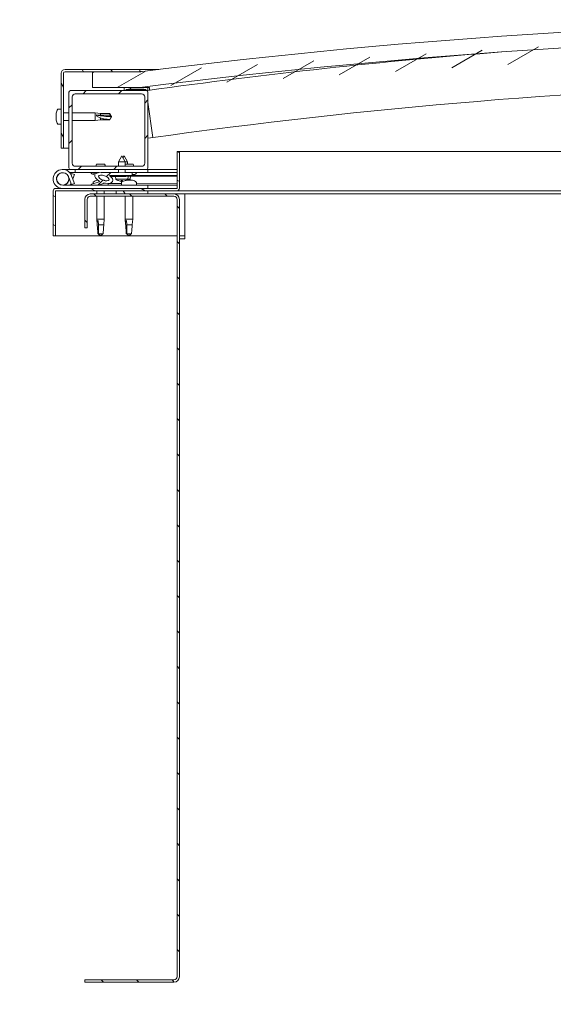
# Model space of a CAD drawing. Header units: millimetres. Extents: x 2709036 to 2756280, y 168165 to 192362.
# Tile 189 of 192: x 2750160 to 2750667, y 175381 to 176317. Entities that reach past the tile are written whole.
import ezdxf

# ---------------------------------------------------------------- set-up
doc = ezdxf.new("R2010")
doc.units = ezdxf.units.MM
doc.header["$MEASUREMENT"] = 0
doc.layers.add('D+H_SO - urządzenia', color=5, linetype='Continuous')
doc.layers.add('D+H_TABELKA', color=7, linetype='Continuous', lineweight=13)

msp = doc.modelspace()

# ---------------------------------------------------------------- linework, layer by layer
at = {"layer": 'D+H_SO - urządzenia', "color": 0, "lineweight": 5}
for p, q in [((2750623.96, 176274.97), (2750653.12, 176291.8)), ((2750463.63, 176264.89), (2750492.79, 176281.72)), ((2750517.07, 176268.25), (2750546.23, 176285.08)), ((2750570.52, 176271.61), (2750599.67, 176288.44)), ((2750303.3, 176254.81), (2750332.46, 176271.64)), ((2750356.74, 176258.17), (2750385.9, 176275)), ((2750410.19, 176261.53), (2750439.34, 176278.36)), ((2750199.06, 176266.47), (2750199.06, 176195.22)), ((2750201.31, 176195.22), (2750201.31, 176266.47)), ((2750274.06, 176270.22), (2750202.81, 176270.22)), ((2750202.81, 176267.97), (2750274.06, 176267.97)), ((2750220.3, 176267.97), (2750219, 176270.22)), ((2750274.06, 176267.97), (2750229.06, 176267.97)), ((2750229.06, 176267.97), (2750229.06, 176252.97)), ((2750229.06, 176266.94), (2750230.85, 176267.97)), ((2750247.79, 176267.97), (2750246.49, 176270.22)), ((2750252.49, 176252.97), (2750279.01, 176268.28)), ((2750274.06, 176270.1), (2750273.99, 176270.22)), ((2750274.06, 176270.22), (2750292.1, 176270.22)), ((2750274.06, 176267.97), (2750274.06, 176270.22)), ((2750201.31, 176253.23), (2750199.06, 176257.13)), ((2750229.06, 176252.97), (2750274.06, 176252.97)), ((2750259.06, 176252.53), (2750259.06, 176250.12)), ((2750264.42, 176251.15), (2750265.3, 176252.68)), ((2750281.56, 176250.12), (2750281.56, 176252.53)), ((2750283.06, 176252.68), (2750283.06, 176252.97)), ((2750283.06, 176252.53), (2750283.06, 176252.68)), ((2750283.06, 176252.53), (2750283.06, 176250.4)), ((2750206.56, 176248.47), (2750206.56, 176176.47)), ((2750280.06, 176249.97), (2750208.06, 176249.97)), ((2750209.56, 176180.97), (2750209.56, 176243.97)), ((2750212.56, 176246.97), (2750275.56, 176246.97)), ((2750220.04, 176246.97), (2750223.04, 176249.97)), ((2750253.71, 176246.97), (2750256.71, 176249.97)), ((2750259.21, 176249.97), (2750281.41, 176249.97)), ((2750260.56, 176251), (2750260.56, 176251.15)), ((2750280.06, 176251), (2750260.56, 176251)), ((2750263.74, 176249.97), (2750264.33, 176251)), ((2750278.56, 176243.97), (2750278.56, 176180.97)), ((2750280.06, 176251.15), (2750280.06, 176251)), ((2750281.56, 176176.47), (2750281.56, 176248.47)), ((2750206.56, 176233.49), (2750209.56, 176236.49)), ((2750278.56, 176238.14), (2750281.56, 176241.14)), ((2750281.56, 176238.94), (2750286.24, 176205.4)), ((2750194.2, 176228.53), (2750194.2, 176228.5)), ((2750194.2, 176227.02), (2750194.2, 176228.5)), ((2750194.2, 176226.73), (2750194.2, 176226.44)), ((2750194.2, 176223.71), (2750194.2, 176226.44)), ((2750196.23, 176232.35), (2750199.06, 176232.35)), ((2750201.31, 176228.82), (2750206.56, 176228.82)), ((2750209.56, 176228.82), (2750231.31, 176228.82)), ((2750231.31, 176221.62), (2750231.31, 176228.82)), ((2750236.66, 176228.3), (2750231.31, 176228.82)), ((2750232.7, 176226.81), (2750236.66, 176226.63)), ((2750236.66, 176226.63), (2750236.66, 176228.3)), ((2750236.66, 176228.3), (2750245.28, 176228.3)), ((2750236.66, 176226.63), (2750245.28, 176226.63)), ((2750236.66, 176222.15), (2750236.66, 176223.9)), ((2750245.28, 176226.63), (2750245.28, 176228.3)), ((2750247.06, 176225.22), (2750245.28, 176228.3)), ((2750245.28, 176226.63), (2750247.06, 176225.22)), ((2750247.06, 176225.22), (2750245.28, 176222.15)), ((2750194.2, 176223.43), (2750194.2, 176223.36)), ((2750194.2, 176223.19), (2750194.2, 176223.36)), ((2750194.2, 176223.36), (2750194.22, 176223.36)), ((2750194.2, 176223.17), (2750194.2, 176223.19)), ((2750194.2, 176223.19), (2750194.2, 176223.19)), ((2750194.2, 176221.92), (2750194.2, 176223.17)), ((2750196.23, 176218.1), (2750199.06, 176218.1)), ((2750201.31, 176221.62), (2750206.56, 176221.62)), ((2750209.56, 176221.62), (2750231.31, 176221.62)), ((2750236.66, 176222.15), (2750231.31, 176221.62)), ((2750236.66, 176222.15), (2750245.28, 176222.15)), ((2750245.28, 176222.15), (2750245.28, 176222.59)), ((2750201.31, 176205.61), (2750199.06, 176209.51)), ((2750278.56, 176204.47), (2750281.56, 176207.47)), ((2750206.56, 176199.82), (2750209.56, 176202.82)), ((2750199.06, 176195.22), (2750201.31, 176195.22)), ((2750206.56, 176195.22), (2750201.31, 176195.22)), ((2750256.78, 176187.93), (2750253.64, 176182.37)), ((2750256.78, 176187.93), (2750259.94, 176182.39)), ((2750259.03, 176187.93), (2750257.91, 176185.95)), ((2750259.03, 176187.93), (2750262.19, 176182.39)), ((2750309.31, 176192.22), (2750309.31, 176157.12)), ((2750311.56, 176192.22), (2750309.31, 176192.22)), ((2750311.56, 176190.91), (2750309.31, 176192.21)), ((2750311.56, 176192.22), (2750932.51, 176192.22)), ((2750311.56, 176157.12), (2750311.56, 176192.22)), ((2750275.56, 176177.97), (2750212.56, 176177.97)), ((2750215.39, 176174.97), (2750218.39, 176177.97)), ((2750240.48, 176179.92), (2750232.64, 176179.92)), ((2750249.06, 176174.97), (2750252.06, 176177.97)), ((2750259.94, 176182.39), (2750253.64, 176182.37)), ((2750253.65, 176177.97), (2750253.64, 176182.37)), ((2750262.19, 176182.39), (2750259.94, 176182.39)), ((2750259.95, 176177.97), (2750259.94, 176182.39)), ((2750267.48, 176179.92), (2750259.95, 176179.92)), ((2750262.19, 176179.92), (2750262.19, 176182.39)), ((2750200.56, 176174.97), (2750208.06, 176174.97)), ((2750206.2, 176168.02), (2750208.86, 176160.72)), ((2750212.55, 176171.97), (2750207.27, 176171.97)), ((2750208.06, 176174.97), (2750280.06, 176174.97)), ((2750208.49, 176170.22), (2750208.86, 176171.22)), ((2750208.86, 176171.22), (2750211.67, 176170.2)), ((2750211.67, 176161.75), (2750209.02, 176169.05)), ((2750211.67, 176170.2), (2750210.14, 176165.97)), ((2750212.55, 176174.97), (2750212.55, 176171.97)), ((2750212.55, 176171.97), (2750234.95, 176171.97)), ((2750228.03, 176170.89), (2750231.17, 176169.82)), ((2750231.75, 176170.72), (2750228.67, 176171.9)), ((2750229.43, 176171.9), (2750228.67, 176171.9)), ((2750229.43, 176171.81), (2750229.43, 176171.97)), ((2750237.24, 176171.97), (2750253.66, 176171.97)), ((2750266.56, 176171.97), (2750237.73, 176171.92)), ((2750242.26, 176168.17), (2750246.03, 176171.93)), ((2750243.68, 176171.93), (2750243.68, 176171.97)), ((2750245.09, 176169.16), (2750266.57, 176169.2)), ((2750266.57, 176169.2), (2750247.07, 176169.16)), ((2750247.07, 176169.16), (2750247.07, 176168.41)), ((2750247.07, 176168.41), (2750253.06, 176168.42)), ((2750251.06, 176165.65), (2750250.82, 176168.42)), ((2750260.57, 176168.44), (2750253.06, 176168.42)), ((2750253.66, 176171.95), (2750253.65, 176174.97)), ((2750259.96, 176171.96), (2750259.95, 176174.97)), ((2750259.96, 176171.97), (2750281.56, 176171.97)), ((2750260.57, 176168.44), (2750266.57, 176168.45)), ((2750262.58, 176165.67), (2750262.82, 176168.44)), ((2750264.83, 176165.68), (2750265.06, 176168.45)), ((2750266.57, 176169.2), (2750266.56, 176171.97)), ((2750269.2, 176170.32), (2750266.56, 176170.32)), ((2750266.57, 176169.2), (2750309.31, 176169.28)), ((2750266.57, 176169.2), (2750309.31, 176169.28)), ((2750266.57, 176168.45), (2750266.57, 176169.2)), ((2750266.57, 176168.45), (2750309.31, 176168.53)), ((2750270.68, 176171.81), (2750270.68, 176171.97)), ((2750280.06, 176174.97), (2750281.56, 176174.97)), ((2750281.56, 176174.97), (2750281.56, 176171.97)), ((2750309.31, 176174.97), (2750281.56, 176174.97)), ((2750281.56, 176172.11), (2750309.31, 176172.16)), ((2750281.56, 176172), (2750309.31, 176172.05)), ((2750281.56, 176159.97), (2750200.56, 176159.97)), ((2750206.2, 176163.92), (2750206.95, 176165.97)), ((2750208.86, 176160.72), (2750211.67, 176161.75)), ((2750229.43, 176162.8), (2750229.43, 176161.48)), ((2750229.43, 176160.05), (2750229.43, 176159.97)), ((2750233.25, 176164.83), (2750233.88, 176164.83)), ((2750234.4, 176160.31), (2750238.86, 176164.77)), ((2750238.67, 176164.83), (2750239.75, 176164.83)), ((2750239.86, 176164.83), (2750239.75, 176164.83)), ((2750239.86, 176164.83), (2750239.87, 176164.83)), ((2750243.68, 176161.7), (2750256.43, 176161.73)), ((2750243.68, 176161.71), (2750243.68, 176159.97)), ((2750243.68, 176160.03), (2750256.43, 176160.06)), ((2750262.58, 176165.67), (2750251.06, 176165.65)), ((2750253.61, 176164.34), (2750253.64, 176164.34)), ((2750255.76, 176163.88), (2750255.76, 176163.91)), ((2750256.12, 176164.34), (2750257.53, 176164.34)), ((2750256.37, 176163.91), (2750256.41, 176164.34)), ((2750256.43, 176162.8), (2750256.43, 176159.97)), ((2750257.28, 176163.91), (2750257.24, 176164.34)), ((2750257.89, 176163.88), (2750257.89, 176163.91)), ((2750260.01, 176164.35), (2750260.03, 176164.35)), ((2750261.23, 176164.83), (2750261.21, 176164.83)), ((2750261.23, 176164.83), (2750261.35, 176164.83)), ((2750261.35, 176164.83), (2750261.7, 176164.83)), ((2750261.35, 176164.83), (2750261.35, 176164.81)), ((2750261.7, 176164.83), (2750264.4, 176164.83)), ((2750264.83, 176165.68), (2750262.58, 176165.67)), ((2750264.4, 176164.83), (2750264.88, 176164.83)), ((2750265, 176164.83), (2750264.88, 176164.83)), ((2750265, 176164.83), (2750266.75, 176164.83)), ((2750266.86, 176164.83), (2750266.75, 176164.83)), ((2750266.86, 176164.83), (2750266.87, 176164.83)), ((2750270.68, 176162.8), (2750270.68, 176159.97)), ((2750270.68, 176161.75), (2750309.31, 176161.83)), ((2750270.68, 176160.08), (2750309.31, 176160.15)), ((2750281.56, 176156.97), (2750281.56, 176159.97)), ((2750311.56, 176163.42), (2750309.31, 176164.72)), ((2750191.56, 176154.72), (2750191.56, 176154.72)), ((2750191.56, 176154.57), (2750191.56, 176154.72)), ((2750191.56, 176154.57), (2750191.56, 176111.97)), ((2750193.81, 176148.91), (2750191.56, 176150.21)), ((2750193.81, 176111.97), (2750193.81, 176154.57)), ((2750309.16, 176156.97), (2750193.96, 176156.97)), ((2750193.96, 176154.72), (2750309.16, 176154.72)), ((2750306.31, 176151.72), (2750226.81, 176151.72)), ((2750226.81, 176149.47), (2750306.31, 176149.47)), ((2750231.37, 176154.72), (2750227.47, 176156.97)), ((2750232.55, 176149.47), (2750230.3, 176151.72)), ((2750232.96, 176154.72), (2750232.96, 176151.72)), ((2750232.96, 176149.47), (2750232.96, 176127.72)), ((2750240.16, 176154.72), (2750240.16, 176151.72)), ((2750240.16, 176149.47), (2750240.16, 176127.72)), ((2750281.56, 176154.72), (2750251.56, 176154.72)), ((2750251.56, 176154.72), (2750251.56, 176151.72)), ((2750251.56, 176151.72), (2750281.56, 176151.72)), ((2750259.92, 176151.72), (2750258.19, 176154.72)), ((2750259.96, 176149.47), (2750259.96, 176127.72)), ((2750266.22, 176149.47), (2750263.97, 176151.72)), ((2750267.16, 176149.47), (2750267.16, 176127.72)), ((2750278.99, 176154.72), (2750275.1, 176156.97)), ((2750281.56, 176151.72), (2750281.56, 176154.72)), ((2750299.9, 176149.47), (2750297.65, 176151.72)), ((2750316.81, 176151.72), (2750306.31, 176151.72)), ((2750932.15, 176154.72), (2750309.16, 176154.72)), ((2750316.81, 176151.72), (2750316.81, 176146.47)), ((2750932.12, 176151.72), (2750316.81, 176151.72)), ((2750221.56, 176146.47), (2750221.56, 176119.47)), ((2750223.81, 176119.47), (2750223.81, 176146.47)), ((2750309.31, 176146.47), (2750309.31, 175406.97)), ((2750311.56, 176137.81), (2750309.31, 176140.06)), ((2750311.56, 175406.97), (2750311.56, 176146.47)), ((2750316.81, 176146.47), (2750316.81, 176108.97)), ((2750193.81, 176121.41), (2750191.56, 176122.71)), ((2750223.81, 176124.53), (2750221.56, 176126.78)), ((2750232.96, 176127.72), (2750240.16, 176127.72)), ((2750233.45, 176122.73), (2750232.96, 176127.72)), ((2750234.34, 176126.33), (2750234.59, 176122.37)), ((2750234.59, 176122.37), (2750234.59, 176113.75)), ((2750234.59, 176122.37), (2750239.63, 176122.37)), ((2750239.67, 176122.73), (2750240.16, 176127.72)), ((2750259.96, 176127.72), (2750267.16, 176127.72)), ((2750260.45, 176122.73), (2750259.96, 176127.72)), ((2750261.34, 176126.33), (2750261.59, 176122.37)), ((2750261.59, 176122.37), (2750261.59, 176113.75)), ((2750261.59, 176122.37), (2750266.63, 176122.37)), ((2750266.67, 176122.73), (2750267.16, 176127.72)), ((2750191.56, 176111.97), (2750193.81, 176111.97)), ((2750309.31, 176111.97), (2750193.81, 176111.97)), ((2750221.56, 176119.47), (2750223.81, 176119.47)), ((2750234.59, 176113.75), (2750236.56, 176111.97)), ((2750234.59, 176113.75), (2750239.05, 176113.75)), ((2750261.59, 176113.75), (2750263.56, 176111.97)), ((2750261.59, 176113.75), (2750266.05, 176113.75)), ((2750316.81, 176111.97), (2750311.56, 176111.97)), ((2750311.56, 176104.13), (2750309.31, 176106.38)), ((2750311.56, 176108.97), (2750316.81, 176108.97)), ((2750311.56, 176070.46), (2750309.31, 176072.71)), ((2750311.56, 176036.78), (2750309.31, 176039.03)), ((2750311.56, 176003.11), (2750309.31, 176005.36)), ((2750311.56, 175969.43), (2750309.31, 175971.68)), ((2750311.56, 175935.75), (2750309.31, 175938)), ((2750311.56, 175902.08), (2750309.31, 175904.33)), ((2750311.56, 175868.4), (2750309.31, 175870.65)), ((2750311.56, 175834.73), (2750309.31, 175836.98)), ((2750311.56, 175801.05), (2750309.31, 175803.3)), ((2750311.56, 175767.37), (2750309.31, 175769.62)), ((2750311.56, 175733.7), (2750309.31, 175735.95)), ((2750311.56, 175700.02), (2750309.31, 175702.27)), ((2750311.56, 175666.35), (2750309.31, 175668.6)), ((2750311.56, 175632.67), (2750309.31, 175634.92)), ((2750311.56, 175598.99), (2750309.31, 175601.24)), ((2750311.56, 175565.32), (2750309.31, 175567.57)), ((2750311.56, 175531.64), (2750309.31, 175533.89)), ((2750311.56, 175497.97), (2750309.31, 175500.22)), ((2750311.56, 175464.29), (2750309.31, 175466.54)), ((2750311.56, 175430.61), (2750309.31, 175432.86)), ((2750306.31, 175403.97), (2750221.56, 175403.97)), ((2750221.56, 175403.97), (2750221.56, 175401.72)), ((2750221.56, 175401.72), (2750306.31, 175401.72)), ((2750239.42, 175401.72), (2750237.17, 175403.97)), ((2750273.1, 175401.72), (2750270.85, 175403.97)), ((2750306.73, 175401.76), (2750304.53, 175403.97))]:
    msp.add_line(p, q, dxfattribs=at)
msp.add_circle((2750200.56, 176165.97), 5.85, dxfattribs=at)
for centre, radius, start, end in [((2751061.56, 170028.52), 6288.95, 82.806566, 97.193434), ((2751061.56, 170013.52), 6288.95, 82.806566, 97.193434), ((2751060.79, 170655.1), 5649.08, 94.49215, 97.92862), ((2750202.81, 176266.47), 3.75, 90, 180), ((2750202.81, 176266.47), 1.5, 90, 180), ((2750259.21, 176252.53), 0.15, 93.01642, 180), ((2750270.31, 176041.88), 211.09, 86.98358, 93.01642), ((2750281.41, 176252.53), 0.15, 0, 86.98358), ((2751060.79, 170655.1), 5604.08, 91.54189, 97.9927), ((2750208.06, 176248.47), 1.5, 90, 180), ((2750212.56, 176243.97), 3, 90, 180), ((2750259.21, 176250.12), 0.15, 180, 270), ((2750270.31, 175934.35), 316.95, 88.23719, 91.76281), ((2750275.56, 176243.97), 3, 0, 90), ((2750280.06, 176248.47), 1.5, 0, 90), ((2750281.41, 176250.12), 0.15, 270, 0), ((2750205.73, 176225.22), 12, 144.31467, 163.74209), ((2750196.23, 176232.05), 0.3, 90, 144.31467), ((2750205.73, 176225.22), 12, 196.25791, 215.68533), ((2750196.23, 176218.4), 0.3, 215.68533, 270), ((2750212.56, 176180.97), 3, 180, 270), ((2750245.65, 176174.11), 14.25, 155.94972, 164.29493), ((2750227.47, 176174.11), 14.25, 15.70507, 24.05028), ((2750254.47, 176174.11), 14.25, 15.70507, 24.05028), ((2750275.56, 176180.97), 3, 270, 0), ((2750200.56, 176165.97), 9, 20, 270), ((2750200.56, 176165.97), 6, 20, 270), ((2750208.06, 176176.47), 1.5, 180, 270), ((2750230.92, 176171.81), 1.48, 180, 187.87915), ((2750269.2, 176171.81), 1.48, 270, 0), ((2750280.06, 176176.47), 1.5, 270, 0), ((2750200.56, 176165.97), 6, 270, 340), ((2750200.56, 176165.97), 9, 318.18969, 331.81031), ((2750229.73, 176162.8), 0.3, 125.68533, 180), ((2750236.56, 176153.3), 12, 106.00768, 125.68533), ((2750236.56, 176153.3), 12, 64.85586, 73.99232), ((2750256.81, 176173.53), 9.75, 233.91037, 250.22447), ((2750253.61, 176164.65), 0.309, 250.22447, 270.106), ((2750256.73, 176162.8), 0.3, 125.68533, 180), ((2750263.56, 176153.3), 12, 118.15979, 125.68533), ((2750260.03, 176164.66), 0.309, 270.106, 289.98753), ((2750256.81, 176173.53), 9.75, 289.98753, 306.30163), ((2750259.05, 176173.53), 9.75, 296.79292, 306.30163), ((2750263.56, 176153.3), 12, 54.31467, 73.99232), ((2750270.38, 176162.8), 0.3, 0, 54.31467), ((2750193.96, 176154.57), 2.4, 90, 180), ((2750193.96, 176154.57), 0.15, 90, 180), ((2750226.81, 176146.47), 5.25, 90, 180), ((2750226.81, 176146.47), 3, 90, 180), ((2750306.31, 176146.47), 5.25, 0, 90), ((2750306.31, 176146.47), 3, 0, 90), ((2750309.16, 176157.12), 0.15, 270, 0), ((2750309.16, 176157.12), 2.4, 270, 0), ((2750306.31, 175406.97), 3, 270, 0), ((2750306.31, 175406.97), 5.25, 270, 0)]:
    msp.add_arc(centre, radius, start, end, dxfattribs=at)
for centre, major_axis, ratio, start_param, end_param in [((2750247.06, 176239.65), (31.5, 0), 0.458139, 4.239024, 4.712389), ((2750239.67, 176166.87), (8.51, -2.92), 0.5, 3.133293, 4.349462), ((2750239.67, 176166.87), (8.51, -2.92), 0.5, 1.966605, 2.900176), ((2750239.67, 176166.87), (8.51, -2.92), 0.5, 5.062295, 7.344768), ((2750256.69, 176173.47), (-4.25, 8.75), 0.979749, 2.351624, 2.529771), ((2750254.25, 176171.22), (5.76, -6.37), 0.664926, 5.510896, 5.582433), ((2750259.88, 176171.23), (-5.15, -6.87), 0.554863, 0.162804, 0.234341), ((2750255.37, 176163.39), (-0.336, -0.678), 0.299538, 2.511352, 2.574157), ((2750257.46, 176173.47), (-0.84, -9.69), 0.180266, 5.951633, 6.12978), ((2750258.93, 176173.48), (-4.25, 8.75), 0.979749, 2.412689, 2.5072), ((2750256.15, 176173.47), (0.88, -9.69), 0.180266, 0.153405, 0.331552), ((2750259.37, 176171.23), (5.74, 6.39), 0.664926, 3.842345, 3.913882), ((2750253.74, 176171.22), (5.17, -6.85), 0.554863, 6.048844, 6.120382), ((2750258.28, 176163.4), (-0.339, 0.677), 0.299538, 0.567435, 0.630241), ((2750256.93, 176173.47), (-4.22, -8.76), 0.979749, 0.611822, 0.789969)]:
    msp.add_ellipse(centre, major_axis=major_axis, ratio=ratio, start_param=start_param, end_param=end_param, dxfattribs=at)
msp.add_ellipse((2750239.67, 176166.87), major_axis=(-4.97, 1.7), ratio=0.428571, dxfattribs=at)
for points, knots in [([(2750274.07, 176267.98), (2750274.14, 176267.99), (2750274.25, 176268), (2750274.78, 176268.06), (2750275.25, 176268.12), (2750275.5, 176268.15), (2750275.54, 176268.16), (2750275.58, 176268.16), (2750275.59, 176268.16), (2750275.6, 176268.17), (2750275.61, 176268.17), (2750275.61, 176268.17), (2750275.62, 176268.17), (2750275.62, 176268.17), (2750275.62, 176268.17), (2750275.62, 176268.17), (2750275.62, 176268.17), (2750275.62, 176268.17), (2750275.62, 176268.17), (2750275.62, 176268.17), (2750275.62, 176268.17), (2750275.62, 176268.17), (2750275.62, 176268.17), (2750275.62, 176268.17), (2750275.62, 176268.17), (2750275.62, 176268.17), (2750275.62, 176268.17), (2750275.62, 176268.17), (2750275.62, 176268.17), (2750275.62, 176268.17), (2750275.62, 176268.17), (2750275.61, 176268.17), (2750275.61, 176268.17), (2750275.6, 176268.17), (2750275.6, 176268.17), (2750275.59, 176268.16), (2750275.58, 176268.16), (2750275.56, 176268.16), (2750275.54, 176268.16), (2750275.48, 176268.15), (2750275.43, 176268.14), (2750275.24, 176268.12), (2750275.1, 176268.1), (2750274.66, 176268.05), (2750274.36, 176268.01), (2750274.06, 176267.97)], [0.2877321, 0.2877321, 0.2877321, 0.2877321, 0.5062433, 0.5062433, 0.8940807, 0.8940807, 0.9658149, 0.9658149, 0.9927125, 0.9927125, 1.0027992, 1.0027992, 1.0065816, 1.0065816, 1.0072909, 1.0072909, 1.0076858, 1.0076858, 1.0077845, 1.0077845, 1.0078344, 1.0078344, 1.0078468, 1.0078468, 1.0078592, 1.0078592, 1.0078842, 1.0078842, 1.0079855, 1.0079855, 1.0081831, 1.0081831, 1.008578, 1.008578, 1.0093678, 1.0093678, 1.0109474, 1.0109474, 1.0141064, 1.0141064, 1.0235837, 1.0235837, 1.0520154, 1.0520154, 1.1126123, 1.1126123, 1.1126123, 1.1126123]), ([(2750194.2, 176228.53), (2750194.21, 176228.56), (2750194.21, 176228.58), (2750194.22, 176228.6), (2750194.22, 176228.59), (2750194.21, 176228.55), (2750194.21, 176228.53), (2750194.2, 176228.5)], [0.17438702, 0.17438702, 0.17438702, 0.17438702, 0.18896797, 0.18896797, 0.20586323, 0.20586323, 0.21737851, 0.21737851, 0.21737851, 0.21737851]), ([(2750194.2, 176227.02), (2750194.21, 176226.97), (2750194.21, 176226.92), (2750194.22, 176226.79), (2750194.22, 176226.7), (2750194.21, 176226.57), (2750194.21, 176226.51), (2750194.2, 176226.44)], [0.17438702, 0.17438702, 0.17438702, 0.17438702, 0.18896797, 0.18896797, 0.20586323, 0.20586323, 0.21737852, 0.21737852, 0.21737852, 0.21737852]), ([(2750194.2, 176223.71), (2750194.21, 176223.64), (2750194.21, 176223.56), (2750194.22, 176223.41), (2750194.22, 176223.33), (2750194.21, 176223.24), (2750194.21, 176223.2), (2750194.2, 176223.17)], [0.17438702, 0.17438702, 0.17438702, 0.17438702, 0.18896797, 0.18896797, 0.20586323, 0.20586323, 0.21737852, 0.21737852, 0.21737852, 0.21737852]), ([(2750236.66, 176223.9), (2750236.28, 176224.01), (2750235.9, 176224.13), (2750235.03, 176224.47), (2750234.55, 176224.7), (2750233.68, 176225.26), (2750233.23, 176225.63), (2750232.89, 176226.15), (2750232.82, 176226.28), (2750232.72, 176226.55), (2750232.7, 176226.68), (2750232.7, 176226.81)], [0.9722954, 0.9722954, 0.9722954, 0.9722954, 1.054543, 1.054543, 1.1645704, 1.1645704, 1.2620554, 1.2620554, 1.289972, 1.289972, 1.3178886, 1.3178886, 1.3178886, 1.3178886]), ([(2750245.28, 176222.59), (2750244.78, 176222.6), (2750244.28, 176222.62), (2750242.66, 176222.72), (2750241.54, 176222.82), (2750239.35, 176223.14), (2750238.3, 176223.37), (2750237.08, 176223.75), (2750236.87, 176223.83), (2750236.66, 176223.9)], [1.0296095, 1.0296095, 1.0296095, 1.0296095, 1.1266468, 1.1266468, 1.3399415, 1.3399415, 1.5532361, 1.5532361, 1.5988171, 1.5988171, 1.5988171, 1.5988171]), ([(2750228.67, 176171.9), (2750228.34, 176171.87), (2750228.06, 176171.81), (2750227.81, 176171.71), (2750227.75, 176171.67), (2750227.68, 176171.61), (2750227.65, 176171.58), (2750227.62, 176171.53), (2750227.61, 176171.5), (2750227.6, 176171.44), (2750227.6, 176171.41), (2750227.63, 176171.33), (2750227.65, 176171.28), (2750227.75, 176171.13), (2750227.88, 176171.01), (2750228.03, 176170.89)], [-0.1615302, -0.1615302, -0.1615302, -0.1615302, -0.1000017, -0.1000017, -0.0819837, -0.0819837, -0.0717793, -0.0717793, -0.0633435, -0.0633435, -0.0538022, -0.0538022, -0.0388714, -0.0388714, 0, 0, 0, 0]), ([(2750235.28, 176163.92), (2750235.37, 176163.9), (2750235.46, 176163.87), (2750235.58, 176163.81), (2750235.62, 176163.78), (2750235.67, 176163.73), (2750235.69, 176163.71), (2750235.71, 176163.68), (2750235.72, 176163.66), (2750235.72, 176163.63), (2750235.72, 176163.61), (2750235.71, 176163.57), (2750235.7, 176163.55), (2750235.66, 176163.5), (2750235.62, 176163.46), (2750235.37, 176163.27), (2750234.89, 176163.08), (2750233.1, 176162.51), (2750231.49, 176162.11), (2750229.36, 176161.47), (2750228.66, 176161.23), (2750228.08, 176160.94), (2750227.94, 176160.86), (2750227.81, 176160.75), (2750227.77, 176160.71), (2750227.73, 176160.65), (2750227.72, 176160.62), (2750227.71, 176160.58), (2750227.71, 176160.56), (2750227.71, 176160.51), (2750227.72, 176160.49), (2750227.75, 176160.45), (2750227.77, 176160.42), (2750227.84, 176160.36), (2750227.91, 176160.33), (2750228.2, 176160.2), (2750228.56, 176160.14), (2750230.39, 176159.9), (2750233.52, 176159.96), (2750237.94, 176161.13), (2750238.82, 176161.59), (2750239.76, 176161.93), (2750240, 176161.99), (2750240.55, 176162.03), (2750240.85, 176161.99), (2750241.22, 176161.87)], [-1.196411, -1.196411, -1.196411, -1.196411, -1.168437, -1.168437, -1.153502, -1.153502, -1.146107, -1.146107, -1.140743, -1.140743, -1.135228, -1.135228, -1.127466, -1.127466, -1.11369, -1.11369, -1.024155, -1.024155, -0.857931, -0.857931, -0.76389, -0.76389, -0.736093, -0.736093, -0.725394, -0.725394, -0.719663, -0.719663, -0.715222, -0.715222, -0.710427, -0.710427, -0.703311, -0.703311, -0.689558, -0.689558, -0.632774, -0.632774, -0.315911, -0.315911, -0.146512, -0.146512, -0.07812, -0.07812, 0, 0, 0, 0]), ([(2750239.86, 176164.83), (2750239.88, 176164.82), (2750239.9, 176164.82), (2750239.89, 176164.81), (2750239.87, 176164.81), (2750239.82, 176164.82), (2750239.79, 176164.82), (2750239.75, 176164.83)], [0.17438702, 0.17438702, 0.17438702, 0.17438702, 0.18896797, 0.18896797, 0.20586323, 0.20586323, 0.21737852, 0.21737852, 0.21737852, 0.21737852]), ([(2750255.76, 176163.88), (2750255.76, 176163.88), (2750255.76, 176163.88), (2750255.76, 176163.87), (2750255.75, 176163.87), (2750255.7, 176163.87), (2750255.67, 176163.87), (2750255.59, 176163.87), (2750255.54, 176163.88), (2750255.44, 176163.89), (2750255.38, 176163.9), (2750255.3, 176163.91), (2750255.27, 176163.91), (2750255.24, 176163.92)], [0.02178159, 0.02178159, 0.02178159, 0.02178159, 0.02232447, 0.02232447, 0.03332398, 0.03332398, 0.04432349, 0.04432349, 0.05536276, 0.05536276, 0.06640202, 0.06640202, 0.07177151, 0.07177151, 0.07177151, 0.07177151]), ([(2750256.36, 176163.92), (2750256.37, 176163.91), (2750256.37, 176163.9), (2750256.35, 176163.89), (2750256.32, 176163.88), (2750256.26, 176163.87), (2750256.22, 176163.87), (2750256.12, 176163.87), (2750256.06, 176163.87), (2750255.98, 176163.87), (2750255.95, 176163.88), (2750255.92, 176163.88)], [0, 0, 0, 0, 0.01116716, 0.01116716, 0.02233431, 0.02233431, 0.03329353, 0.03329353, 0.04425275, 0.04425275, 0.04996652, 0.04996652, 0.04996652, 0.04996652]), ([(2750257.73, 176163.88), (2750257.73, 176163.88), (2750257.72, 176163.88), (2750257.66, 176163.88), (2750257.61, 176163.87), (2750257.5, 176163.87), (2750257.45, 176163.87), (2750257.37, 176163.88), (2750257.34, 176163.88), (2750257.29, 176163.89), (2750257.28, 176163.9), (2750257.28, 176163.91), (2750257.28, 176163.92), (2750257.29, 176163.92)], [0.0217824, 0.0217824, 0.0217824, 0.0217824, 0.02240783, 0.02240783, 0.03336567, 0.03336567, 0.04432351, 0.04432351, 0.05536278, 0.05536278, 0.06640205, 0.06640205, 0.07177154, 0.07177154, 0.07177154, 0.07177154]), ([(2750257.89, 176163.87), (2750257.89, 176163.87), (2750257.88, 176163.87), (2750257.84, 176163.88), (2750257.79, 176163.88), (2750257.74, 176163.89)], [0.04309543, 0.04309543, 0.04309543, 0.04309543, 0.04432351, 0.04432351, 0.05476194, 0.05476194, 0.05476194, 0.05476194]), ([(2750258.41, 176163.92), (2750258.35, 176163.91), (2750258.29, 176163.91), (2750258.18, 176163.89), (2750258.12, 176163.88), (2750258.03, 176163.87), (2750257.99, 176163.87), (2750257.93, 176163.87), (2750257.91, 176163.87), (2750257.89, 176163.88), (2750257.89, 176163.88), (2750257.89, 176163.88)], [0, 0, 0, 0, 0.01116716, 0.01116716, 0.02233431, 0.02233431, 0.03329353, 0.03329353, 0.04425275, 0.04425275, 0.04996746, 0.04996746, 0.04996746, 0.04996746]), ([(2750261.7, 176164.83), (2750261.63, 176164.82), (2750261.55, 176164.82), (2750261.41, 176164.81), (2750261.34, 176164.81), (2750261.26, 176164.82), (2750261.23, 176164.82), (2750261.21, 176164.83)], [0.17438702, 0.17438702, 0.17438702, 0.17438702, 0.18896797, 0.18896797, 0.20586323, 0.20586323, 0.21689516, 0.21689516, 0.21689516, 0.21689516]), ([(2750265, 176164.83), (2750264.95, 176164.82), (2750264.89, 176164.82), (2750264.75, 176164.81), (2750264.66, 176164.81), (2750264.52, 176164.82), (2750264.46, 176164.82), (2750264.4, 176164.83)], [0.17438702, 0.17438702, 0.17438702, 0.17438702, 0.18896797, 0.18896797, 0.20586323, 0.20586323, 0.21737852, 0.21737852, 0.21737852, 0.21737852]), ([(2750266.86, 176164.83), (2750266.88, 176164.82), (2750266.9, 176164.82), (2750266.89, 176164.81), (2750266.87, 176164.81), (2750266.82, 176164.82), (2750266.79, 176164.82), (2750266.75, 176164.83)], [0.17438702, 0.17438702, 0.17438702, 0.17438702, 0.18896797, 0.18896797, 0.20586323, 0.20586323, 0.21737852, 0.21737852, 0.21737852, 0.21737852]), ([(2750233.49, 176122.37), (2750233.44, 176122.75), (2750233.41, 176123.13), (2750233.36, 176124), (2750233.36, 176124.48), (2750233.46, 176125.35), (2750233.58, 176125.8), (2750233.86, 176126.14), (2750233.94, 176126.21), (2750234.13, 176126.31), (2750234.24, 176126.33), (2750234.34, 176126.33)], [0.9725494, 0.9725494, 0.9725494, 0.9725494, 1.0547969, 1.0547969, 1.1648244, 1.1648244, 1.2623094, 1.2623094, 1.290226, 1.290226, 1.3181426, 1.3181426, 1.3181426, 1.3181426]), ([(2750234.07, 176113.75), (2750234.06, 176114.25), (2750234.03, 176114.75), (2750233.94, 176116.37), (2750233.84, 176117.5), (2750233.65, 176119.68), (2750233.55, 176120.74), (2750233.5, 176121.95), (2750233.49, 176122.16), (2750233.49, 176122.37)], [1.0298299, 1.0298299, 1.0298299, 1.0298299, 1.1268672, 1.1268672, 1.3401618, 1.3401618, 1.5534565, 1.5534565, 1.5990374, 1.5990374, 1.5990374, 1.5990374]), ([(2750239.05, 176113.75), (2750239.06, 176114.25), (2750239.09, 176114.75), (2750239.18, 176116.37), (2750239.28, 176117.5), (2750239.47, 176119.68), (2750239.57, 176120.74), (2750239.62, 176121.95), (2750239.63, 176122.16), (2750239.63, 176122.37)], [1.0296095, 1.0296095, 1.0296095, 1.0296095, 1.1266468, 1.1266468, 1.3399415, 1.3399415, 1.5532361, 1.5532361, 1.5988171, 1.5988171, 1.5988171, 1.5988171]), ([(2750260.49, 176122.37), (2750260.44, 176122.75), (2750260.41, 176123.13), (2750260.36, 176124), (2750260.36, 176124.48), (2750260.46, 176125.35), (2750260.58, 176125.8), (2750260.86, 176126.14), (2750260.94, 176126.21), (2750261.13, 176126.31), (2750261.24, 176126.33), (2750261.34, 176126.33)], [0.9725494, 0.9725494, 0.9725494, 0.9725494, 1.0547969, 1.0547969, 1.1648244, 1.1648244, 1.2623094, 1.2623094, 1.290226, 1.290226, 1.3181426, 1.3181426, 1.3181426, 1.3181426]), ([(2750261.07, 176113.75), (2750261.06, 176114.25), (2750261.03, 176114.75), (2750260.94, 176116.37), (2750260.84, 176117.5), (2750260.65, 176119.68), (2750260.55, 176120.74), (2750260.5, 176121.95), (2750260.49, 176122.16), (2750260.49, 176122.37)], [1.0298299, 1.0298299, 1.0298299, 1.0298299, 1.1268672, 1.1268672, 1.3401618, 1.3401618, 1.5534565, 1.5534565, 1.5990374, 1.5990374, 1.5990374, 1.5990374]), ([(2750266.05, 176113.75), (2750266.06, 176114.25), (2750266.09, 176114.75), (2750266.18, 176116.37), (2750266.28, 176117.5), (2750266.47, 176119.68), (2750266.57, 176120.74), (2750266.62, 176121.95), (2750266.63, 176122.16), (2750266.63, 176122.37)], [1.0296095, 1.0296095, 1.0296095, 1.0296095, 1.1266468, 1.1266468, 1.3399415, 1.3399415, 1.5532361, 1.5532361, 1.5988171, 1.5988171, 1.5988171, 1.5988171])]:
    msp.add_open_spline(points, degree=3, knots=knots, dxfattribs=at)
for points in [[(2750283.06, 176252.97), (2750280, 176252.97), (2750276.94, 176252.97), (2750273.88, 176252.97)], [(2750194.2, 176226.73), (2750194.21, 176226.79), (2750194.21, 176226.85), (2750194.21, 176226.9)], [(2750247.06, 176225.22), (2750246.48, 176224.34), (2750245.89, 176223.45), (2750245.28, 176222.59)], [(2750194.2, 176223.43), (2750194.21, 176223.46), (2750194.21, 176223.5), (2750194.21, 176223.54)], [(2750194.2, 176221.92), (2750194.21, 176221.89), (2750194.21, 176221.87), (2750194.21, 176221.86)], [(2750256.12, 176164.34), (2750256.11, 176164.34), (2750256.1, 176164.35), (2750256.1, 176164.36)], [(2750257.55, 176164.36), (2750257.54, 176164.35), (2750257.54, 176164.34), (2750257.53, 176164.34)], [(2750239.63, 176122.37), (2750239.65, 176122.49), (2750239.66, 176122.61), (2750239.67, 176122.73)], [(2750266.63, 176122.37), (2750266.65, 176122.49), (2750266.66, 176122.61), (2750266.67, 176122.73)], [(2750236.56, 176111.97), (2750235.79, 176112.55), (2750234.96, 176113.14), (2750234.07, 176113.75)], [(2750236.56, 176111.97), (2750237.33, 176112.55), (2750238.16, 176113.14), (2750239.05, 176113.75)], [(2750263.56, 176111.97), (2750262.79, 176112.55), (2750261.96, 176113.14), (2750261.07, 176113.75)], [(2750263.56, 176111.97), (2750264.33, 176112.55), (2750265.16, 176113.14), (2750266.05, 176113.75)]]:
    msp.add_open_spline(points, degree=3, dxfattribs=at)
at = {"layer": 'D+H_TABELKA', "ltscale": 5}
msp.add_spline([(2749978.3, 174983.83), (2750042.8, 175187.23), (2750324.95, 175187.23), (2750927.59, 175688.62)], degree=3, dxfattribs=at)

doc.saveas('drawing.dxf')
